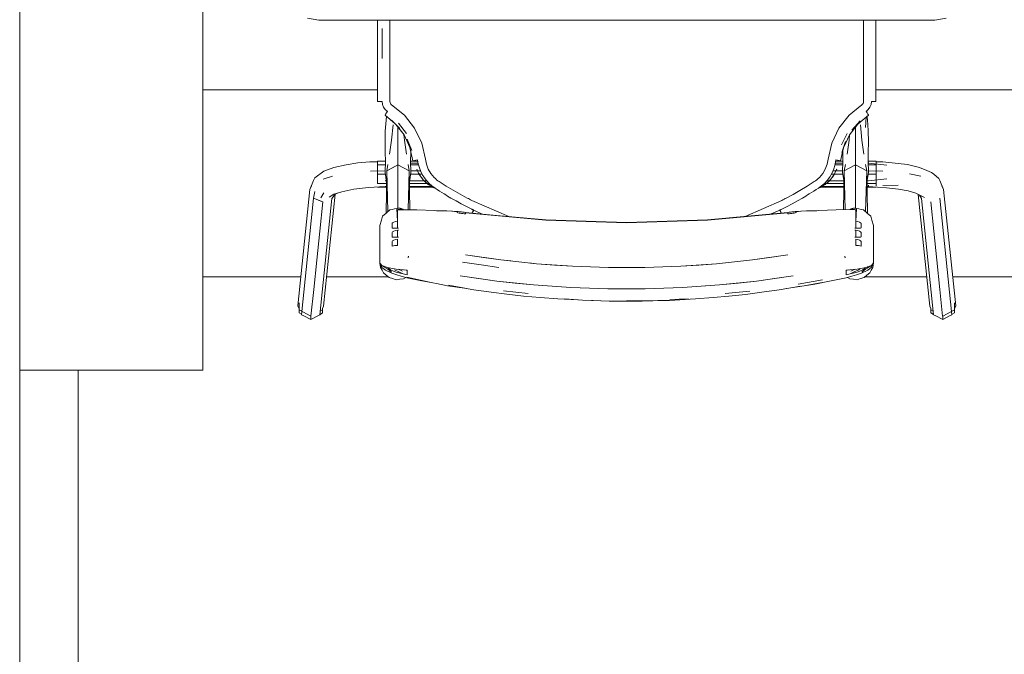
# Model space of a CAD drawing. Header units: millimetres. Extents: x -261 to 187, y -214 to 106.
# Tile 75 of 256: x -221.849 to -221.059, y -153.742 to -153.233. Entities that reach past the tile are written whole.
import ezdxf

# ---------------------------------------------------------------- set-up
doc = ezdxf.new("R2010")
doc.units = ezdxf.units.MM
doc.header["$LTSCALE"] = 0.005
doc.header["$MEASUREMENT"] = 0
for name, color, linetype, lineweight in [('IFC-Elemento de mobília-Contorno', 9, 'Continuous', 5), ('IFC-Parede-Contorno', 9, 'Continuous', 5), ('IFC-Pilar-Contorno', 9, 'Continuous', 5), ('IFC-Viga-Contorno', 9, 'Continuous', 5)]:
    doc.layers.add(name, color=color, linetype=linetype, lineweight=lineweight)

msp = doc.modelspace()

# ---------------------------------------------------------------- linework, layer by layer
at = {"layer": 'IFC-Elemento de mobília-Contorno', "lineweight": 5}
for p, q in [((-221.61831, -153.23215), (-221.60914, -153.23378)), ((-221.11518, -153.23378), (-221.106, -153.23215)), ((-221.60914, -153.23378), (-221.11518, -153.23378)), ((-221.56196, -153.24132), (-221.56196, -153.23378)), ((-221.56196, -153.24415), (-221.56196, -153.23378)), ((-221.55833, -153.25242), (-221.55828, -153.24047)), ((-221.55833, -153.2544), (-221.55828, -153.24047)), ((-221.55214, -153.24494), (-221.55214, -153.23378)), ((-221.17217, -153.23957), (-221.17217, -153.23378)), ((-221.17217, -153.25305), (-221.17217, -153.23957)), ((-221.16235, -153.24415), (-221.16235, -153.23378)), ((-221.56196, -153.25413), (-221.56196, -153.24415)), ((-221.55214, -153.25163), (-221.55214, -153.24494)), ((-221.16235, -153.25413), (-221.16235, -153.24415)), ((-221.56196, -153.25413), (-221.56196, -153.2641)), ((-221.55837, -153.26437), (-221.55833, -153.25242)), ((-221.55837, -153.26437), (-221.55833, -153.2544)), ((-221.55214, -153.25505), (-221.55214, -153.25163)), ((-221.55214, -153.25678), (-221.55214, -153.25505)), ((-221.55214, -153.25931), (-221.55214, -153.25678)), ((-221.17217, -153.26654), (-221.17217, -153.25305)), ((-221.16236, -153.2641), (-221.16235, -153.25413)), ((-221.56196, -153.27282), (-221.56196, -153.2641)), ((-221.55214, -153.26436), (-221.55214, -153.25931)), ((-221.55214, -153.27348), (-221.55214, -153.26436)), ((-221.16236, -153.27282), (-221.16236, -153.2641)), ((-221.17217, -153.28127), (-221.17217, -153.26654)), ((-221.56196, -153.28155), (-221.56196, -153.27282)), ((-221.55214, -153.28199), (-221.55214, -153.27348)), ((-221.16236, -153.28155), (-221.16236, -153.27282)), ((-221.56196, -153.29028), (-221.56196, -153.28155)), ((-221.55214, -153.29052), (-221.55214, -153.28199)), ((-221.17217, -153.29905), (-221.17217, -153.28127)), ((-221.16236, -153.28155), (-221.16235, -153.28954)), ((-221.56196, -153.29901), (-221.56196, -153.29028)), ((-221.55214, -153.29905), (-221.55214, -153.29052)), ((-221.16235, -153.29028), (-221.16235, -153.28954)), ((-221.16235, -153.29901), (-221.16235, -153.29028)), ((-221.56196, -153.29901), (-221.56174, -153.29903)), ((-221.56174, -153.29903), (-221.56098, -153.29904)), ((-221.56098, -153.29904), (-221.5598, -153.29906)), ((-221.5598, -153.29906), (-221.55837, -153.29906)), ((-221.55837, -153.29906), (-221.55808, -153.30134)), ((-221.55808, -153.30134), (-221.55725, -153.30349)), ((-221.55725, -153.30349), (-221.5559, -153.30537)), ((-221.55214, -153.29905), (-221.55205, -153.2998)), ((-221.55205, -153.2998), (-221.55178, -153.30049)), ((-221.55178, -153.30049), (-221.55134, -153.30109)), ((-221.55134, -153.30109), (-221.55077, -153.30158)), ((-221.55077, -153.30158), (-221.5405, -153.30995)), ((-221.18379, -153.30993), (-221.17354, -153.30158)), ((-221.17354, -153.30158), (-221.17297, -153.30109)), ((-221.17297, -153.30109), (-221.17254, -153.30049)), ((-221.17254, -153.30049), (-221.17226, -153.2998)), ((-221.17226, -153.2998), (-221.17217, -153.29905)), ((-221.16841, -153.30537), (-221.16707, -153.30349)), ((-221.16707, -153.30349), (-221.16623, -153.30134)), ((-221.16623, -153.30134), (-221.16595, -153.29906)), ((-221.16595, -153.29906), (-221.16452, -153.29906)), ((-221.16452, -153.29906), (-221.16333, -153.29904)), ((-221.16333, -153.29904), (-221.16257, -153.29903)), ((-221.16257, -153.29903), (-221.16235, -153.29901)), ((-221.55606, -153.31), (-221.55595, -153.30976)), ((-221.55606, -153.31), (-221.54782, -153.31682)), ((-221.55595, -153.30976), (-221.55554, -153.30908)), ((-221.5559, -153.30537), (-221.55413, -153.30686)), ((-221.55587, -153.32276), (-221.55492, -153.31094)), ((-221.55554, -153.30908), (-221.5549, -153.30806)), ((-221.5549, -153.30806), (-221.55413, -153.30686)), ((-221.55466, -153.30768), (-221.55461, -153.30702)), ((-221.55461, -153.3076), (-221.55461, -153.30646)), ((-221.5405, -153.30995), (-221.53232, -153.32037)), ((-221.19197, -153.32033), (-221.18379, -153.30993)), ((-221.17677, -153.31704), (-221.16826, -153.31)), ((-221.17078, -153.31986), (-221.17004, -153.31147)), ((-221.17019, -153.30686), (-221.16841, -153.30537)), ((-221.17019, -153.30686), (-221.16941, -153.30806)), ((-221.16971, -153.30702), (-221.16971, -153.30646)), ((-221.16971, -153.30759), (-221.16971, -153.30646)), ((-221.16971, -153.30702), (-221.16966, -153.30768)), ((-221.16971, -153.30738), (-221.16969, -153.30763)), ((-221.16971, -153.30738), (-221.16969, -153.30763)), ((-221.16941, -153.30806), (-221.16878, -153.30908)), ((-221.16937, -153.31092), (-221.16875, -153.31736)), ((-221.16878, -153.30908), (-221.16837, -153.30976)), ((-221.16837, -153.30976), (-221.16826, -153.31)), ((-221.55083, -153.32987), (-221.54961, -153.31773)), ((-221.55072, -153.31387), (-221.54415, -153.32054)), ((-221.54731, -153.31733), (-221.54074, -153.32583)), ((-221.54564, -153.32213), (-221.54564, -153.31949)), ((-221.54514, -153.31638), (-221.53892, -153.3245)), ((-221.18353, -153.32577), (-221.17677, -153.31704)), ((-221.18171, -153.3219), (-221.17501, -153.31446)), ((-221.17867, -153.32213), (-221.17867, -153.31949)), ((-221.17471, -153.31773), (-221.17348, -153.32987)), ((-221.16875, -153.31736), (-221.16844, -153.32276)), ((-221.55594, -153.33152), (-221.55587, -153.32276)), ((-221.54564, -153.33473), (-221.54564, -153.32213)), ((-221.54088, -153.32565), (-221.54045, -153.32987)), ((-221.54074, -153.32583), (-221.53604, -153.33584)), ((-221.53232, -153.32037), (-221.52663, -153.3323)), ((-221.19767, -153.33227), (-221.19197, -153.32033)), ((-221.1899, -153.33368), (-221.18539, -153.3245)), ((-221.18816, -153.33559), (-221.18353, -153.32577)), ((-221.18386, -153.32987), (-221.18343, -153.32564)), ((-221.17867, -153.33473), (-221.17867, -153.32213)), ((-221.16844, -153.32276), (-221.16832, -153.33097)), ((-221.55594, -153.33152), (-221.55582, -153.34024)), ((-221.55234, -153.34125), (-221.55083, -153.32987)), ((-221.54564, -153.34431), (-221.54564, -153.33473)), ((-221.54045, -153.32987), (-221.53895, -153.34125)), ((-221.53819, -153.32907), (-221.53456, -153.33836)), ((-221.52663, -153.3323), (-221.52371, -153.34516)), ((-221.20061, -153.34516), (-221.19767, -153.33227)), ((-221.18965, -153.34), (-221.18664, -153.33106)), ((-221.18537, -153.34125), (-221.18386, -153.32987)), ((-221.17867, -153.34431), (-221.17867, -153.33473)), ((-221.17348, -153.32987), (-221.17198, -153.34125)), ((-221.1685, -153.34024), (-221.16832, -153.33097)), ((-221.55582, -153.34024), (-221.55577, -153.34646)), ((-221.53604, -153.33584), (-221.53361, -153.34661)), ((-221.53551, -153.34646), (-221.53547, -153.34024)), ((-221.53547, -153.34024), (-221.53543, -153.33852)), ((-221.19071, -153.34661), (-221.18831, -153.33603)), ((-221.18887, -153.3385), (-221.18885, -153.34024)), ((-221.18885, -153.34024), (-221.1888, -153.34646)), ((-221.16854, -153.34646), (-221.1685, -153.34024)), ((-221.59697, -153.35193), (-221.58727, -153.34969)), ((-221.58727, -153.34969), (-221.57786, -153.34811)), ((-221.57786, -153.34811), (-221.56821, -153.34739)), ((-221.56821, -153.34739), (-221.56214, -153.34731)), ((-221.56214, -153.34976), (-221.56214, -153.34674)), ((-221.56214, -153.34674), (-221.55578, -153.34674)), ((-221.56214, -153.34976), (-221.55585, -153.34976)), ((-221.56214, -153.35716), (-221.56214, -153.34976)), ((-221.55599, -153.35589), (-221.55577, -153.34646)), ((-221.55599, -153.34831), (-221.55581, -153.34831)), ((-221.55461, -153.35471), (-221.55375, -153.3494)), ((-221.55461, -153.35471), (-221.54564, -153.34965)), ((-221.55012, -153.35218), (-221.54564, -153.34965)), ((-221.54564, -153.34965), (-221.54564, -153.34431)), ((-221.54564, -153.36644), (-221.54564, -153.34965)), ((-221.54564, -153.34965), (-221.53668, -153.35471)), ((-221.54564, -153.34965), (-221.54116, -153.35218)), ((-221.53753, -153.3494), (-221.53668, -153.35471)), ((-221.53551, -153.34646), (-221.5353, -153.35589)), ((-221.53551, -153.34674), (-221.52974, -153.34674)), ((-221.53547, -153.34831), (-221.52948, -153.34831)), ((-221.53544, -153.34976), (-221.52916, -153.34976)), ((-221.53361, -153.34661), (-221.53334, -153.34646)), ((-221.53334, -153.34646), (-221.53253, -153.34626)), ((-221.53253, -153.34626), (-221.53132, -153.34606)), ((-221.53132, -153.34606), (-221.52989, -153.34587)), ((-221.52989, -153.34587), (-221.52935, -153.34904)), ((-221.52935, -153.34904), (-221.52849, -153.35216)), ((-221.52371, -153.34516), (-221.52289, -153.34925)), ((-221.52289, -153.34925), (-221.52141, -153.35314)), ((-221.2029, -153.35313), (-221.20142, -153.34925)), ((-221.20142, -153.34925), (-221.20061, -153.34516)), ((-221.19582, -153.35216), (-221.19496, -153.34904)), ((-221.19516, -153.34976), (-221.18888, -153.34976)), ((-221.19496, -153.34904), (-221.19443, -153.34587)), ((-221.19484, -153.34831), (-221.18884, -153.34831)), ((-221.19457, -153.34674), (-221.18881, -153.34674)), ((-221.19443, -153.34587), (-221.193, -153.34606)), ((-221.193, -153.34606), (-221.19178, -153.34626)), ((-221.19178, -153.34626), (-221.19098, -153.34646)), ((-221.19098, -153.34646), (-221.19071, -153.34661)), ((-221.18902, -153.35589), (-221.1888, -153.34646)), ((-221.18764, -153.35471), (-221.18678, -153.3494)), ((-221.18764, -153.35471), (-221.17867, -153.34965)), ((-221.18315, -153.35218), (-221.17867, -153.34965)), ((-221.17867, -153.34965), (-221.17867, -153.34431)), ((-221.17867, -153.36644), (-221.17867, -153.34965)), ((-221.17867, -153.34965), (-221.16971, -153.35471)), ((-221.17867, -153.34965), (-221.17419, -153.35218)), ((-221.17056, -153.3494), (-221.16971, -153.35471)), ((-221.16854, -153.34646), (-221.16833, -153.35589)), ((-221.16854, -153.34674), (-221.16217, -153.34674)), ((-221.1685, -153.34831), (-221.16832, -153.34831)), ((-221.16847, -153.34976), (-221.16217, -153.34976)), ((-221.16832, -153.34831), (-221.16832, -153.34777)), ((-221.16832, -153.34831), (-221.16832, -153.34777)), ((-221.16832, -153.34831), (-221.15343, -153.35003)), ((-221.16217, -153.34976), (-221.16217, -153.34674)), ((-221.16217, -153.34723), (-221.16217, -153.34674)), ((-221.16217, -153.34723), (-221.15664, -153.34723)), ((-221.16217, -153.35716), (-221.16217, -153.34976)), ((-221.15664, -153.34723), (-221.14459, -153.34861)), ((-221.14459, -153.34861), (-221.13709, -153.34952)), ((-221.13709, -153.34952), (-221.12746, -153.352)), ((-221.61229, -153.36023), (-221.60511, -153.35486)), ((-221.60561, -153.3612), (-221.5981, -153.35895)), ((-221.60511, -153.35486), (-221.59697, -153.35193)), ((-221.56757, -153.35491), (-221.55599, -153.35463)), ((-221.56214, -153.35716), (-221.55579, -153.35716)), ((-221.56214, -153.36461), (-221.56214, -153.35716)), ((-221.55599, -153.35463), (-221.55596, -153.35463)), ((-221.55599, -153.35589), (-221.55478, -153.36372)), ((-221.55525, -153.3885), (-221.55461, -153.35471)), ((-221.55461, -153.35471), (-221.55012, -153.35218)), ((-221.55461, -153.35471), (-221.55378, -153.38718)), ((-221.54116, -153.35218), (-221.53668, -153.35471)), ((-221.53747, -153.38579), (-221.53668, -153.35471)), ((-221.53668, -153.35471), (-221.53608, -153.38582)), ((-221.53651, -153.36372), (-221.5353, -153.35589)), ((-221.53549, -153.35716), (-221.52871, -153.35716)), ((-221.53533, -153.35463), (-221.52995, -153.35463)), ((-221.53055, -153.35313), (-221.52987, -153.35482)), ((-221.53055, -153.35318), (-221.53055, -153.35316)), ((-221.53055, -153.35316), (-221.52906, -153.35648)), ((-221.53055, -153.35316), (-221.52987, -153.35482)), ((-221.53055, -153.35319), (-221.53042, -153.35348)), ((-221.5299, -153.35463), (-221.52754, -153.35463)), ((-221.52987, -153.35482), (-221.5289, -153.35685)), ((-221.52987, -153.35482), (-221.52906, -153.3565)), ((-221.52908, -153.35646), (-221.52817, -153.35804)), ((-221.5289, -153.35685), (-221.52817, -153.35804)), ((-221.52868, -153.35716), (-221.52631, -153.35716)), ((-221.52853, -153.35741), (-221.52701, -153.35974)), ((-221.52849, -153.35216), (-221.52733, -153.35518)), ((-221.52817, -153.35804), (-221.52715, -153.35956)), ((-221.52733, -153.35518), (-221.52586, -153.35804)), ((-221.52586, -153.35804), (-221.52557, -153.35851)), ((-221.52557, -153.35851), (-221.52527, -153.35899)), ((-221.52527, -153.35899), (-221.52496, -153.35945)), ((-221.52496, -153.35945), (-221.52464, -153.35991)), ((-221.52141, -153.35314), (-221.5193, -153.35673)), ((-221.5193, -153.35673), (-221.51662, -153.35992)), ((-221.20769, -153.35992), (-221.20501, -153.35672)), ((-221.20501, -153.35672), (-221.2029, -153.35313)), ((-221.19967, -153.35991), (-221.19935, -153.35945)), ((-221.19935, -153.35945), (-221.19905, -153.35899)), ((-221.19905, -153.35899), (-221.19875, -153.35851)), ((-221.19875, -153.35851), (-221.19846, -153.35804)), ((-221.19846, -153.35804), (-221.19699, -153.35518)), ((-221.19801, -153.35716), (-221.19564, -153.35716)), ((-221.19732, -153.35976), (-221.19577, -153.35739)), ((-221.19716, -153.35956), (-221.19615, -153.35804)), ((-221.19699, -153.35518), (-221.19582, -153.35216)), ((-221.19678, -153.35463), (-221.19442, -153.35463)), ((-221.19615, -153.35804), (-221.19524, -153.35646)), ((-221.19615, -153.35804), (-221.19542, -153.35685)), ((-221.19561, -153.35716), (-221.18882, -153.35716)), ((-221.19542, -153.35685), (-221.19444, -153.35482)), ((-221.19526, -153.3565), (-221.19388, -153.35342)), ((-221.19524, -153.35646), (-221.19444, -153.35482)), ((-221.19444, -153.35482), (-221.19376, -153.35313)), ((-221.19444, -153.35482), (-221.19376, -153.35316)), ((-221.19436, -153.35463), (-221.18899, -153.35463)), ((-221.19389, -153.35347), (-221.19376, -153.35319)), ((-221.19376, -153.35318), (-221.19376, -153.35316)), ((-221.18902, -153.35589), (-221.18781, -153.36372)), ((-221.18823, -153.38579), (-221.18764, -153.35471)), ((-221.18764, -153.35471), (-221.18315, -153.35218)), ((-221.18764, -153.35471), (-221.18685, -153.38575)), ((-221.17419, -153.35218), (-221.16971, -153.35471)), ((-221.17054, -153.38736), (-221.16971, -153.35471)), ((-221.16971, -153.35471), (-221.16906, -153.38868)), ((-221.16954, -153.36372), (-221.16833, -153.35589)), ((-221.16852, -153.35716), (-221.16217, -153.35716)), ((-221.16836, -153.35463), (-221.15675, -153.35491)), ((-221.16835, -153.35463), (-221.16832, -153.35463)), ((-221.16217, -153.36461), (-221.16217, -153.35716)), ((-221.13529, -153.35711), (-221.12622, -153.35895)), ((-221.12746, -153.352), (-221.12134, -153.35429)), ((-221.12134, -153.35429), (-221.11761, -153.35601)), ((-221.11761, -153.35601), (-221.11577, -153.35734)), ((-221.11577, -153.35734), (-221.11179, -153.36063)), ((-221.61632, -153.36949), (-221.61329, -153.36243)), ((-221.61632, -153.36949), (-221.61489, -153.36657)), ((-221.61329, -153.36243), (-221.61229, -153.36023)), ((-221.56929, -153.36807), (-221.55599, -153.36725)), ((-221.56214, -153.36461), (-221.5548, -153.36461)), ((-221.56214, -153.36472), (-221.56214, -153.36461)), ((-221.55599, -153.36247), (-221.55497, -153.36247)), ((-221.55599, -153.36725), (-221.55485, -153.36725)), ((-221.54564, -153.38323), (-221.54564, -153.36644)), ((-221.53649, -153.36461), (-221.52236, -153.36461)), ((-221.53644, -153.36725), (-221.51852, -153.36725)), ((-221.53632, -153.36247), (-221.52472, -153.36247)), ((-221.52715, -153.35956), (-221.52665, -153.36029)), ((-221.52715, -153.35956), (-221.52542, -153.36172)), ((-221.52665, -153.36029), (-221.52542, -153.36172)), ((-221.52589, -153.36114), (-221.5248, -153.36235)), ((-221.52542, -153.36172), (-221.5239, -153.36336)), ((-221.52542, -153.36172), (-221.52342, -153.36374)), ((-221.52468, -153.35986), (-221.52278, -153.36235)), ((-221.52468, -153.36247), (-221.52268, -153.36247)), ((-221.5239, -153.36336), (-221.52078, -153.3659)), ((-221.52346, -153.3637), (-221.52131, -153.36546)), ((-221.52278, -153.36235), (-221.5207, -153.36461)), ((-221.52235, -153.36461), (-221.5207, -153.36461)), ((-221.52131, -153.36546), (-221.51898, -153.36698)), ((-221.52078, -153.3659), (-221.51898, -153.36698)), ((-221.5207, -153.36461), (-221.51841, -153.36664)), ((-221.51929, -153.36678), (-221.51881, -153.36706)), ((-221.51898, -153.36698), (-221.51731, -153.36795)), ((-221.51898, -153.36698), (-221.51593, -153.36843)), ((-221.51841, -153.36664), (-221.51592, -153.36843)), ((-221.51841, -153.36725), (-221.51756, -153.36725)), ((-221.51662, -153.35992), (-221.51567, -153.36083)), ((-221.51567, -153.36083), (-221.51467, -153.36169)), ((-221.51467, -153.36169), (-221.51363, -153.3625)), ((-221.51366, -153.36247), (-221.51254, -153.36325)), ((-221.51254, -153.36325), (-221.50702, -153.36676)), ((-221.50702, -153.36676), (-221.50145, -153.37013)), ((-221.2232, -153.37033), (-221.21754, -153.36692)), ((-221.21754, -153.36692), (-221.21177, -153.36325)), ((-221.21177, -153.36325), (-221.21065, -153.36247)), ((-221.21069, -153.3625), (-221.20964, -153.3617)), ((-221.20964, -153.3617), (-221.20865, -153.36084)), ((-221.20865, -153.36084), (-221.20769, -153.35992)), ((-221.20849, -153.3685), (-221.20537, -153.367)), ((-221.20839, -153.36843), (-221.20591, -153.36664)), ((-221.207, -153.36795), (-221.20537, -153.367)), ((-221.20676, -153.36725), (-221.20589, -153.36725)), ((-221.20591, -153.36664), (-221.20361, -153.36461)), ((-221.2058, -153.36725), (-221.18788, -153.36725)), ((-221.20555, -153.36709), (-221.20504, -153.36679)), ((-221.20537, -153.367), (-221.20296, -153.36543)), ((-221.20537, -153.367), (-221.20354, -153.3659)), ((-221.20361, -153.36461), (-221.20153, -153.36235)), ((-221.20361, -153.36461), (-221.20196, -153.36461)), ((-221.20354, -153.3659), (-221.20042, -153.36336)), ((-221.20301, -153.36546), (-221.20086, -153.3637)), ((-221.20195, -153.36461), (-221.18783, -153.36461)), ((-221.20164, -153.36247), (-221.19964, -153.36247)), ((-221.20153, -153.36235), (-221.19963, -153.35986)), ((-221.2009, -153.36374), (-221.1989, -153.36172)), ((-221.20042, -153.36336), (-221.1989, -153.36172)), ((-221.19959, -153.36247), (-221.188, -153.36247)), ((-221.19951, -153.36235), (-221.19842, -153.36113)), ((-221.1989, -153.36172), (-221.19716, -153.35956)), ((-221.1989, -153.36172), (-221.19767, -153.36029)), ((-221.19767, -153.36029), (-221.19716, -153.35956)), ((-221.17867, -153.38323), (-221.17867, -153.36644)), ((-221.16952, -153.36461), (-221.16217, -153.36461)), ((-221.16947, -153.36725), (-221.16832, -153.36725)), ((-221.16934, -153.36247), (-221.16832, -153.36247)), ((-221.16832, -153.36247), (-221.15343, -153.36106)), ((-221.16832, -153.36725), (-221.16832, -153.36617)), ((-221.16832, -153.36725), (-221.15375, -153.36817)), ((-221.16217, -153.36668), (-221.16217, -153.36461)), ((-221.15664, -153.36631), (-221.14459, -153.36599)), ((-221.11179, -153.36063), (-221.11103, -153.36243)), ((-221.11103, -153.36243), (-221.108, -153.36949)), ((-221.10942, -153.36657), (-221.108, -153.36949)), ((-221.62599, -153.46292), (-221.61632, -153.36949)), ((-221.61329, -153.37659), (-221.61229, -153.37126)), ((-221.60751, -153.37612), (-221.60511, -153.37225)), ((-221.6053, -153.46305), (-221.59601, -153.37339)), ((-221.60079, -153.37561), (-221.59706, -153.37337)), ((-221.59865, -153.37668), (-221.59606, -153.37341)), ((-221.59706, -153.37337), (-221.59058, -153.37135)), ((-221.59606, -153.37341), (-221.59334, -153.37221)), ((-221.59058, -153.37135), (-221.58111, -153.36938)), ((-221.58111, -153.36938), (-221.56929, -153.36807)), ((-221.56214, -153.36774), (-221.56214, -153.36763)), ((-221.56214, -153.36774), (-221.55486, -153.36774)), ((-221.53643, -153.36774), (-221.51767, -153.36774)), ((-221.51738, -153.36774), (-221.51688, -153.36774)), ((-221.51731, -153.36795), (-221.51562, -153.36863)), ((-221.51593, -153.36843), (-221.51409, -153.36962)), ((-221.51409, -153.36962), (-221.51224, -153.3708)), ((-221.51224, -153.3708), (-221.51039, -153.37196)), ((-221.51039, -153.37196), (-221.5085, -153.37312)), ((-221.5085, -153.37312), (-221.50716, -153.37395)), ((-221.50716, -153.37395), (-221.50582, -153.37477)), ((-221.50582, -153.37477), (-221.50448, -153.37558)), ((-221.50145, -153.37013), (-221.49583, -153.37334)), ((-221.49583, -153.37334), (-221.49013, -153.37643)), ((-221.23419, -153.37643), (-221.22875, -153.37349)), ((-221.22875, -153.37349), (-221.2232, -153.37033)), ((-221.21984, -153.37558), (-221.21849, -153.37477)), ((-221.21849, -153.37477), (-221.21716, -153.37395)), ((-221.21716, -153.37395), (-221.21579, -153.37311)), ((-221.21579, -153.37311), (-221.21393, -153.37196)), ((-221.21393, -153.37196), (-221.21208, -153.3708)), ((-221.21208, -153.3708), (-221.21023, -153.36962)), ((-221.21023, -153.36962), (-221.20839, -153.36843)), ((-221.2087, -153.36863), (-221.207, -153.36795)), ((-221.20743, -153.36774), (-221.20691, -153.36774)), ((-221.20664, -153.36774), (-221.18789, -153.36774)), ((-221.16946, -153.36774), (-221.16217, -153.36774)), ((-221.16217, -153.36774), (-221.16217, -153.36764)), ((-221.15375, -153.36817), (-221.14424, -153.36919)), ((-221.14424, -153.36919), (-221.13652, -153.37067)), ((-221.13652, -153.37067), (-221.13042, -153.37253)), ((-221.13042, -153.37253), (-221.12324, -153.3759)), ((-221.12829, -153.37354), (-221.11902, -153.46305)), ((-221.12786, -153.37374), (-221.12599, -153.37513)), ((-221.12743, -153.37406), (-221.12566, -153.37668)), ((-221.108, -153.36949), (-221.09832, -153.46292)), ((-221.62296, -153.47002), (-221.61329, -153.37659)), ((-221.61329, -153.37659), (-221.60597, -153.37956)), ((-221.60963, -153.37808), (-221.60597, -153.37956)), ((-221.60839, -153.40292), (-221.60597, -153.37956)), ((-221.60833, -153.47011), (-221.59865, -153.37668)), ((-221.50448, -153.37558), (-221.50313, -153.37638)), ((-221.50313, -153.37638), (-221.49902, -153.37872)), ((-221.49902, -153.37872), (-221.49488, -153.38099)), ((-221.49488, -153.38099), (-221.49071, -153.38319)), ((-221.49013, -153.37643), (-221.48922, -153.3769)), ((-221.48922, -153.3769), (-221.48831, -153.37737)), ((-221.48831, -153.37737), (-221.4874, -153.37784)), ((-221.4874, -153.37784), (-221.48649, -153.37831)), ((-221.48649, -153.37831), (-221.45684, -153.3912)), ((-221.25254, -153.38472), (-221.23782, -153.37831)), ((-221.23782, -153.37831), (-221.23692, -153.37785)), ((-221.23692, -153.37785), (-221.23601, -153.37738)), ((-221.23601, -153.37738), (-221.2351, -153.3769)), ((-221.2351, -153.3769), (-221.23419, -153.37643)), ((-221.23361, -153.38319), (-221.22943, -153.38099)), ((-221.22943, -153.38099), (-221.22529, -153.37872)), ((-221.22529, -153.37872), (-221.22119, -153.37638)), ((-221.22119, -153.37638), (-221.21984, -153.37558)), ((-221.12566, -153.37668), (-221.11599, -153.47011)), ((-221.11834, -153.37956), (-221.11593, -153.40292)), ((-221.11103, -153.37659), (-221.10136, -153.47002)), ((-221.559, -153.39416), (-221.5581, -153.39104)), ((-221.5581, -153.39104), (-221.5552, -153.38845)), ((-221.5552, -153.38845), (-221.5523, -153.38585)), ((-221.5523, -153.38585), (-221.55037, -153.38549)), ((-221.55037, -153.38549), (-221.54844, -153.38513)), ((-221.54844, -153.38513), (-221.54651, -153.38477)), ((-221.54651, -153.38477), (-221.54602, -153.38468)), ((-221.54651, -153.38477), (-221.546, -153.39497)), ((-221.54602, -153.38468), (-221.54554, -153.38459)), ((-221.546, -153.38581), (-221.54494, -153.38566)), ((-221.546, -153.38581), (-221.54547, -153.38574)), ((-221.546, -153.39497), (-221.546, -153.38581)), ((-221.546, -153.38581), (-221.5304, -153.38595)), ((-221.546, -153.38581), (-221.536, -153.3859)), ((-221.54564, -153.38461), (-221.54564, -153.38323)), ((-221.54554, -153.38459), (-221.54506, -153.3845)), ((-221.54547, -153.38574), (-221.5452, -153.3857)), ((-221.5452, -153.3857), (-221.54494, -153.38566)), ((-221.54506, -153.3845), (-221.54482, -153.38446)), ((-221.54494, -153.38566), (-221.54387, -153.38558)), ((-221.54494, -153.38566), (-221.54467, -153.38564)), ((-221.54482, -153.38446), (-221.54457, -153.38441)), ((-221.54467, -153.38564), (-221.5444, -153.38562)), ((-221.54457, -153.38441), (-221.54438, -153.38448)), ((-221.5444, -153.38562), (-221.54414, -153.3856)), ((-221.54438, -153.38448), (-221.54419, -153.38455)), ((-221.54419, -153.38455), (-221.54399, -153.38463)), ((-221.54414, -153.3856), (-221.54387, -153.38558)), ((-221.54399, -153.38463), (-221.5438, -153.3847)), ((-221.54387, -153.38558), (-221.536, -153.3859)), ((-221.54387, -153.38558), (-221.54358, -153.38559)), ((-221.5438, -153.3847), (-221.54361, -153.38477)), ((-221.54361, -153.38477), (-221.54342, -153.38484)), ((-221.54358, -153.38559), (-221.54345, -153.3856)), ((-221.54342, -153.38484), (-221.54322, -153.38492)), ((-221.54322, -153.38492), (-221.54303, -153.38499)), ((-221.54303, -153.38499), (-221.54283, -153.38506)), ((-221.54283, -153.38506), (-221.54264, -153.38514)), ((-221.54264, -153.38514), (-221.54245, -153.3852)), ((-221.54245, -153.3852), (-221.54217, -153.38565)), ((-221.54245, -153.3852), (-221.54225, -153.38528)), ((-221.54245, -153.3852), (-221.54244, -153.38564)), ((-221.54225, -153.38528), (-221.54206, -153.38535)), ((-221.54206, -153.38535), (-221.54187, -153.38542)), ((-221.54187, -153.38542), (-221.54161, -153.38567)), ((-221.54187, -153.38566), (-221.54187, -153.38542)), ((-221.54187, -153.38542), (-221.54167, -153.3855)), ((-221.54167, -153.3855), (-221.54159, -153.38568)), ((-221.54167, -153.3855), (-221.54148, -153.38557)), ((-221.54167, -153.3855), (-221.54149, -153.38568)), ((-221.54148, -153.38557), (-221.54137, -153.38568)), ((-221.54148, -153.38557), (-221.54122, -153.38567)), ((-221.54148, -153.38557), (-221.54145, -153.38568)), ((-221.54122, -153.38567), (-221.54115, -153.38569)), ((-221.54035, -153.38573), (-221.5304, -153.38595)), ((-221.53608, -153.38589), (-221.53595, -153.3859)), ((-221.536, -153.3859), (-221.5304, -153.38595)), ((-221.5304, -153.38595), (-221.51632, -153.38652)), ((-221.51632, -153.38652), (-221.51482, -153.38668)), ((-221.51482, -153.38668), (-221.51279, -153.38661)), ((-221.51279, -153.38661), (-221.51072, -153.38657)), ((-221.51072, -153.38657), (-221.50861, -153.38657)), ((-221.50861, -153.38657), (-221.50647, -153.3866)), ((-221.50654, -153.3866), (-221.50654, -153.38654)), ((-221.50654, -153.38654), (-221.49733, -153.3873)), ((-221.50654, -153.38654), (-221.50647, -153.3866)), ((-221.50233, -153.38698), (-221.4982, -153.3874)), ((-221.50233, -153.38698), (-221.49825, -153.3875)), ((-221.49825, -153.38758), (-221.49825, -153.3875)), ((-221.49825, -153.38766), (-221.49825, -153.38758)), ((-221.49825, -153.38773), (-221.49825, -153.38766)), ((-221.49825, -153.38781), (-221.49825, -153.38773)), ((-221.49825, -153.38781), (-221.49806, -153.38803)), ((-221.4982, -153.3874), (-221.49788, -153.3873)), ((-221.49806, -153.38803), (-221.49751, -153.38826)), ((-221.49788, -153.3873), (-221.49733, -153.3873)), ((-221.49751, -153.38826), (-221.4967, -153.38847)), ((-221.49733, -153.3873), (-221.49659, -153.38737)), ((-221.4967, -153.38847), (-221.49575, -153.38861)), ((-221.49659, -153.38737), (-221.49575, -153.38746)), ((-221.49575, -153.38746), (-221.49471, -153.38758)), ((-221.49575, -153.38861), (-221.4947, -153.38873)), ((-221.49471, -153.38758), (-221.49368, -153.3877)), ((-221.4947, -153.38873), (-221.49366, -153.38886)), ((-221.49368, -153.3877), (-221.49264, -153.38783)), ((-221.49366, -153.38886), (-221.49262, -153.38898)), ((-221.49264, -153.38783), (-221.4916, -153.38795)), ((-221.49262, -153.38898), (-221.49158, -153.38911)), ((-221.4916, -153.38795), (-221.46651, -153.3903)), ((-221.49158, -153.38817), (-221.42705, -153.39421)), ((-221.49158, -153.38841), (-221.49158, -153.38817)), ((-221.49158, -153.38864), (-221.49158, -153.38841)), ((-221.49158, -153.38888), (-221.49158, -153.38864)), ((-221.49158, -153.38911), (-221.49158, -153.38888)), ((-221.49071, -153.38319), (-221.4865, -153.38531)), ((-221.4865, -153.38531), (-221.48609, -153.38552)), ((-221.48623, -153.38846), (-221.48609, -153.38816)), ((-221.48609, -153.38552), (-221.48568, -153.38572)), ((-221.48609, -153.38816), (-221.48549, -153.38693)), ((-221.48603, -153.38848), (-221.4855, -153.38743)), ((-221.48568, -153.38572), (-221.48526, -153.38592)), ((-221.4855, -153.38743), (-221.48485, -153.38613)), ((-221.48549, -153.38693), (-221.48504, -153.38603)), ((-221.48549, -153.38693), (-221.48529, -153.38702)), ((-221.48549, -153.38693), (-221.48529, -153.38702)), ((-221.48526, -153.38592), (-221.48485, -153.38613)), ((-221.48485, -153.38613), (-221.47806, -153.38922)), ((-221.48485, -153.38613), (-221.47805, -153.38922)), ((-221.46651, -153.3903), (-221.42706, -153.39399)), ((-221.29747, -153.39421), (-221.23294, -153.38817)), ((-221.29745, -153.39399), (-221.26518, -153.39097)), ((-221.26726, -153.39113), (-221.25254, -153.38472)), ((-221.26518, -153.39097), (-221.23291, -153.38795)), ((-221.24622, -153.3892), (-221.23947, -153.38613)), ((-221.24621, -153.3892), (-221.23947, -153.38613)), ((-221.23947, -153.38613), (-221.23906, -153.38592)), ((-221.23947, -153.38613), (-221.23882, -153.38743)), ((-221.23928, -153.38603), (-221.23883, -153.38693)), ((-221.23906, -153.38592), (-221.23864, -153.38572)), ((-221.23902, -153.38703), (-221.23883, -153.38693)), ((-221.23902, -153.38703), (-221.23883, -153.38693)), ((-221.23883, -153.38693), (-221.23822, -153.38816)), ((-221.23882, -153.38743), (-221.23829, -153.38846)), ((-221.23864, -153.38572), (-221.23823, -153.38552)), ((-221.23823, -153.38552), (-221.23781, -153.38531)), ((-221.23822, -153.38816), (-221.23809, -153.38844)), ((-221.23781, -153.38531), (-221.23361, -153.38319)), ((-221.23294, -153.38841), (-221.23294, -153.38817)), ((-221.23294, -153.38864), (-221.23294, -153.38841)), ((-221.23294, -153.38888), (-221.23294, -153.38864)), ((-221.23294, -153.38911), (-221.23294, -153.38888)), ((-221.23294, -153.38911), (-221.2319, -153.38898)), ((-221.23291, -153.38795), (-221.23188, -153.38783)), ((-221.23291, -153.38795), (-221.23268, -153.38908)), ((-221.23291, -153.38795), (-221.23268, -153.38908)), ((-221.2319, -153.38898), (-221.23085, -153.38886)), ((-221.23188, -153.38783), (-221.23084, -153.3877)), ((-221.23085, -153.38886), (-221.22981, -153.38873)), ((-221.23084, -153.3877), (-221.22981, -153.38758)), ((-221.22981, -153.38758), (-221.22877, -153.38746)), ((-221.22981, -153.38873), (-221.22877, -153.38861)), ((-221.22877, -153.38746), (-221.22793, -153.38737)), ((-221.22877, -153.38861), (-221.22781, -153.38847)), ((-221.22793, -153.38737), (-221.22719, -153.3873)), ((-221.22781, -153.38847), (-221.227, -153.38826)), ((-221.22719, -153.3873), (-221.21798, -153.38654)), ((-221.22719, -153.3873), (-221.22663, -153.3873)), ((-221.227, -153.38826), (-221.22646, -153.38803)), ((-221.22663, -153.3873), (-221.22632, -153.3874)), ((-221.22646, -153.38803), (-221.22627, -153.38781)), ((-221.22632, -153.3874), (-221.22218, -153.38698)), ((-221.22627, -153.3875), (-221.22218, -153.38698)), ((-221.22627, -153.38758), (-221.22627, -153.3875)), ((-221.22627, -153.38766), (-221.22627, -153.38758)), ((-221.22627, -153.38773), (-221.22627, -153.38766)), ((-221.22627, -153.38781), (-221.22627, -153.38773)), ((-221.21805, -153.3866), (-221.21798, -153.38654)), ((-221.21805, -153.3866), (-221.2159, -153.38657)), ((-221.21798, -153.38654), (-221.21797, -153.3866)), ((-221.2159, -153.38657), (-221.2138, -153.38657)), ((-221.2138, -153.38657), (-221.21173, -153.38661)), ((-221.21173, -153.38661), (-221.2097, -153.38668)), ((-221.2097, -153.38668), (-221.2082, -153.38652)), ((-221.2082, -153.38652), (-221.19412, -153.38595)), ((-221.19412, -153.38595), (-221.18222, -153.38562)), ((-221.18313, -153.38564), (-221.18303, -153.38557)), ((-221.18303, -153.38557), (-221.18284, -153.3855)), ((-221.18284, -153.3855), (-221.18265, -153.38542)), ((-221.18265, -153.38542), (-221.18246, -153.38535)), ((-221.18246, -153.38535), (-221.18226, -153.38528)), ((-221.18226, -153.38528), (-221.18207, -153.3852)), ((-221.18222, -153.38562), (-221.18037, -153.38559)), ((-221.18222, -153.38562), (-221.18198, -153.38561)), ((-221.18207, -153.3852), (-221.18187, -153.38514)), ((-221.18198, -153.38561), (-221.18176, -153.38561)), ((-221.18187, -153.38514), (-221.18168, -153.38506)), ((-221.18176, -153.38561), (-221.18152, -153.38561)), ((-221.18168, -153.38506), (-221.18149, -153.38499)), ((-221.18152, -153.38561), (-221.18129, -153.3856)), ((-221.18149, -153.38499), (-221.18129, -153.38492)), ((-221.18129, -153.38492), (-221.1811, -153.38484)), ((-221.18129, -153.3856), (-221.18106, -153.3856)), ((-221.1811, -153.38484), (-221.18091, -153.38477)), ((-221.18106, -153.3856), (-221.18083, -153.3856)), ((-221.18091, -153.38477), (-221.18071, -153.3847)), ((-221.18083, -153.3856), (-221.18037, -153.38559)), ((-221.18071, -153.3847), (-221.18033, -153.38455)), ((-221.18037, -153.38559), (-221.17851, -153.38581)), ((-221.18037, -153.38559), (-221.1799, -153.38565)), ((-221.18033, -153.38455), (-221.17994, -153.38441)), ((-221.17994, -153.38441), (-221.17946, -153.3845)), ((-221.1799, -153.38565), (-221.17944, -153.3857)), ((-221.17946, -153.3845), (-221.17897, -153.38459)), ((-221.17944, -153.3857), (-221.17898, -153.38576)), ((-221.17898, -153.38576), (-221.17851, -153.38581)), ((-221.17897, -153.38459), (-221.17849, -153.38468)), ((-221.17867, -153.38465), (-221.17867, -153.38323)), ((-221.17851, -153.39497), (-221.17801, -153.38477)), ((-221.17851, -153.39497), (-221.17851, -153.38581)), ((-221.17849, -153.38468), (-221.17801, -153.38477)), ((-221.17801, -153.38477), (-221.17608, -153.38513)), ((-221.17608, -153.38513), (-221.17415, -153.38549)), ((-221.17415, -153.38549), (-221.17222, -153.38585)), ((-221.17222, -153.38585), (-221.16932, -153.38845)), ((-221.16932, -153.38845), (-221.16642, -153.39104)), ((-221.16642, -153.39104), (-221.16552, -153.39416)), ((-221.56024, -153.39845), (-221.559, -153.39416)), ((-221.56024, -153.40597), (-221.56024, -153.39845)), ((-221.55024, -153.39667), (-221.54993, -153.39622)), ((-221.55024, -153.39756), (-221.55024, -153.39667)), ((-221.55024, -153.39844), (-221.55024, -153.39756)), ((-221.55024, -153.39932), (-221.55024, -153.39844)), ((-221.54993, -153.39622), (-221.54903, -153.39567)), ((-221.54903, -153.39567), (-221.54769, -153.39521)), ((-221.54769, -153.39521), (-221.546, -153.39497)), ((-221.546, -153.39637), (-221.546, -153.39497)), ((-221.546, -153.39777), (-221.546, -153.39637)), ((-221.546, -153.39916), (-221.546, -153.39777)), ((-221.42706, -153.39399), (-221.39466, -153.39499)), ((-221.42705, -153.39421), (-221.36226, -153.39622)), ((-221.39466, -153.39499), (-221.36226, -153.396)), ((-221.36226, -153.39622), (-221.29747, -153.39421)), ((-221.36226, -153.396), (-221.32986, -153.39499)), ((-221.32986, -153.39499), (-221.29745, -153.39399)), ((-221.26741, -153.39118), (-221.26726, -153.39113)), ((-221.17851, -153.39637), (-221.17851, -153.39497)), ((-221.17851, -153.39497), (-221.17682, -153.39521)), ((-221.17851, -153.39777), (-221.17851, -153.39637)), ((-221.17851, -153.39916), (-221.17851, -153.39777)), ((-221.17682, -153.39521), (-221.17548, -153.39567)), ((-221.17548, -153.39567), (-221.17458, -153.39622)), ((-221.17458, -153.39622), (-221.17427, -153.39667)), ((-221.17427, -153.39756), (-221.17427, -153.39667)), ((-221.17427, -153.39844), (-221.17427, -153.39756)), ((-221.17427, -153.39932), (-221.17427, -153.39844)), ((-221.16552, -153.39416), (-221.16427, -153.39844)), ((-221.16427, -153.40595), (-221.16427, -153.39844)), ((-221.61081, -153.42628), (-221.60839, -153.40292)), ((-221.56024, -153.41348), (-221.56024, -153.40597)), ((-221.55024, -153.40021), (-221.55024, -153.39932)), ((-221.55024, -153.40021), (-221.54993, -153.40047)), ((-221.55024, -153.40395), (-221.54993, -153.40349)), ((-221.55024, -153.40483), (-221.55024, -153.40395)), ((-221.55024, -153.40572), (-221.55024, -153.40483)), ((-221.55024, -153.4066), (-221.55024, -153.40572)), ((-221.55024, -153.40748), (-221.55024, -153.4066)), ((-221.54993, -153.40047), (-221.54903, -153.40056)), ((-221.54993, -153.40349), (-221.54903, -153.40295)), ((-221.54903, -153.40056), (-221.54769, -153.40055)), ((-221.54903, -153.40295), (-221.54769, -153.40249)), ((-221.54769, -153.40055), (-221.546, -153.40056)), ((-221.54769, -153.40249), (-221.546, -153.40225)), ((-221.546, -153.40056), (-221.546, -153.39916)), ((-221.546, -153.40225), (-221.54524, -153.40223)), ((-221.546, -153.40225), (-221.54581, -153.40224)), ((-221.546, -153.40364), (-221.546, -153.40225)), ((-221.546, -153.40504), (-221.546, -153.40364)), ((-221.546, -153.40644), (-221.546, -153.40504)), ((-221.546, -153.40784), (-221.546, -153.40644)), ((-221.54581, -153.40056), (-221.54524, -153.40056)), ((-221.54581, -153.40224), (-221.54524, -153.40223)), ((-221.54564, -153.40056), (-221.54524, -153.40056)), ((-221.54564, -153.40223), (-221.54524, -153.40223)), ((-221.54564, -153.40223), (-221.54543, -153.40223)), ((-221.54543, -153.40057), (-221.54524, -153.40056)), ((-221.17927, -153.40056), (-221.17908, -153.40057)), ((-221.17927, -153.40056), (-221.1787, -153.40056)), ((-221.17927, -153.40056), (-221.17889, -153.40056)), ((-221.17927, -153.40223), (-221.17851, -153.40225)), ((-221.17927, -153.40223), (-221.17867, -153.40224)), ((-221.17927, -153.40223), (-221.17889, -153.40223)), ((-221.17908, -153.40223), (-221.17889, -153.40223)), ((-221.1787, -153.40224), (-221.17851, -153.40225)), ((-221.17851, -153.40056), (-221.17851, -153.39916)), ((-221.17851, -153.40056), (-221.17682, -153.40055)), ((-221.17851, -153.40364), (-221.17851, -153.40225)), ((-221.17851, -153.40225), (-221.17682, -153.40249)), ((-221.17851, -153.40504), (-221.17851, -153.40364)), ((-221.17851, -153.40644), (-221.17851, -153.40504)), ((-221.17851, -153.40784), (-221.17851, -153.40644)), ((-221.17682, -153.40055), (-221.17548, -153.40056)), ((-221.17682, -153.40249), (-221.17548, -153.40295)), ((-221.17548, -153.40056), (-221.17458, -153.40047)), ((-221.17548, -153.40295), (-221.17458, -153.40349)), ((-221.17458, -153.40047), (-221.17427, -153.40021)), ((-221.17458, -153.40349), (-221.17427, -153.40395)), ((-221.17427, -153.40021), (-221.17427, -153.39932)), ((-221.17427, -153.40483), (-221.17427, -153.40395)), ((-221.17427, -153.40572), (-221.17427, -153.40483)), ((-221.17427, -153.4066), (-221.17427, -153.40572)), ((-221.17427, -153.40748), (-221.17427, -153.4066)), ((-221.16427, -153.41347), (-221.16427, -153.40595)), ((-221.11593, -153.40292), (-221.11351, -153.42628)), ((-221.56024, -153.421), (-221.56024, -153.41348)), ((-221.55024, -153.40748), (-221.54993, -153.40775)), ((-221.55024, -153.41123), (-221.54993, -153.41077)), ((-221.55024, -153.41219), (-221.55024, -153.41123)), ((-221.55024, -153.41315), (-221.55024, -153.41219)), ((-221.55024, -153.41412), (-221.55024, -153.41315)), ((-221.55024, -153.41508), (-221.55024, -153.41412)), ((-221.54993, -153.40775), (-221.54903, -153.40784)), ((-221.54993, -153.41077), (-221.54903, -153.41023)), ((-221.54921, -153.4148), (-221.54815, -153.41459)), ((-221.54903, -153.40784), (-221.54769, -153.40783)), ((-221.54903, -153.41023), (-221.54769, -153.40976)), ((-221.54815, -153.41459), (-221.54708, -153.41446)), ((-221.54769, -153.40783), (-221.546, -153.40784)), ((-221.54769, -153.40976), (-221.546, -153.40952)), ((-221.54708, -153.41446), (-221.546, -153.41441)), ((-221.546, -153.41074), (-221.546, -153.40952)), ((-221.546, -153.41198), (-221.546, -153.41074)), ((-221.546, -153.41319), (-221.546, -153.41196)), ((-221.546, -153.41441), (-221.546, -153.41319)), ((-221.54581, -153.40784), (-221.54524, -153.40784)), ((-221.54564, -153.40784), (-221.54524, -153.40784)), ((-221.54564, -153.40784), (-221.54524, -153.40784)), ((-221.54543, -153.40784), (-221.54524, -153.40784)), ((-221.17927, -153.40784), (-221.17867, -153.40784)), ((-221.17927, -153.40784), (-221.17851, -153.40784)), ((-221.17927, -153.40784), (-221.17889, -153.40784)), ((-221.17927, -153.40784), (-221.17908, -153.40784)), ((-221.17851, -153.40784), (-221.17682, -153.40783)), ((-221.17851, -153.41074), (-221.17851, -153.40952)), ((-221.17851, -153.40952), (-221.17682, -153.40976)), ((-221.17851, -153.41198), (-221.17851, -153.41074)), ((-221.17851, -153.41319), (-221.17851, -153.41196)), ((-221.17851, -153.41441), (-221.17851, -153.41319)), ((-221.17851, -153.41441), (-221.17744, -153.41446)), ((-221.17744, -153.41446), (-221.17637, -153.41459)), ((-221.17682, -153.40783), (-221.17548, -153.40784)), ((-221.17682, -153.40976), (-221.17548, -153.41023)), ((-221.17637, -153.41459), (-221.17531, -153.4148)), ((-221.17548, -153.40784), (-221.17458, -153.40775)), ((-221.17548, -153.41023), (-221.17458, -153.41077)), ((-221.17458, -153.40775), (-221.17427, -153.40748)), ((-221.17458, -153.41077), (-221.17427, -153.41123)), ((-221.17427, -153.41219), (-221.17427, -153.41123)), ((-221.17427, -153.41315), (-221.17427, -153.41219)), ((-221.17427, -153.41412), (-221.17427, -153.41315)), ((-221.17427, -153.41508), (-221.17427, -153.41412)), ((-221.16427, -153.42098), (-221.16427, -153.41347)), ((-221.56024, -153.42851), (-221.56024, -153.421)), ((-221.55024, -153.41508), (-221.54921, -153.4148)), ((-221.49158, -153.42197), (-221.46314, -153.42603)), ((-221.49158, -153.42197), (-221.47696, -153.42406)), ((-221.26138, -153.42603), (-221.23294, -153.42197)), ((-221.24755, -153.42406), (-221.23294, -153.42197)), ((-221.17531, -153.4148), (-221.17427, -153.41508)), ((-221.16427, -153.42849), (-221.16427, -153.42098)), ((-221.61323, -153.44964), (-221.61081, -153.42628)), ((-221.56024, -153.42851), (-221.55964, -153.43215)), ((-221.56024, -153.42851), (-221.55938, -153.42954)), ((-221.56024, -153.42851), (-221.55863, -153.43204)), ((-221.56024, -153.42851), (-221.55866, -153.43073)), ((-221.55938, -153.42954), (-221.55866, -153.43041)), ((-221.55866, -153.43041), (-221.55411, -153.4321)), ((-221.53748, -153.42424), (-221.53727, -153.42315)), ((-221.53748, -153.42424), (-221.53738, -153.42373)), ((-221.53738, -153.42373), (-221.53727, -153.42315)), ((-221.49379, -153.42794), (-221.47905, -153.43003)), ((-221.49379, -153.42794), (-221.47892, -153.43005)), ((-221.47905, -153.43003), (-221.46485, -153.43205)), ((-221.47892, -153.43005), (-221.46485, -153.43205)), ((-221.47696, -153.42406), (-221.46314, -153.42603)), ((-221.46314, -153.42603), (-221.45516, -153.42689)), ((-221.46314, -153.42603), (-221.4488, -153.42756)), ((-221.4488, -153.42756), (-221.43447, -153.4291)), ((-221.44049, -153.42845), (-221.43447, -153.4291)), ((-221.43447, -153.4291), (-221.40565, -153.43115)), ((-221.43447, -153.4291), (-221.42006, -153.43012)), ((-221.42006, -153.43012), (-221.40565, -153.43115)), ((-221.31886, -153.43115), (-221.29004, -153.4291)), ((-221.31886, -153.43115), (-221.30445, -153.43012)), ((-221.30445, -153.43012), (-221.29004, -153.4291)), ((-221.29004, -153.4291), (-221.26138, -153.42603)), ((-221.29004, -153.4291), (-221.27571, -153.42756)), ((-221.27571, -153.42756), (-221.26138, -153.42603)), ((-221.26138, -153.42603), (-221.24755, -153.42406)), ((-221.18725, -153.42315), (-221.18714, -153.42373)), ((-221.18725, -153.42315), (-221.18704, -153.42424)), ((-221.18714, -153.42373), (-221.18704, -153.42424)), ((-221.1704, -153.4321), (-221.16585, -153.43041)), ((-221.16585, -153.43073), (-221.16427, -153.42849)), ((-221.16585, -153.43041), (-221.16514, -153.42954)), ((-221.16578, -153.43192), (-221.16427, -153.42849)), ((-221.16514, -153.42954), (-221.16427, -153.42849)), ((-221.16485, -153.43204), (-221.16427, -153.42849)), ((-221.11351, -153.42628), (-221.11109, -153.44964)), ((-221.55964, -153.43215), (-221.55846, -153.43429)), ((-221.55866, -153.43073), (-221.55404, -153.43332)), ((-221.55863, -153.43204), (-221.55568, -153.43423)), ((-221.55846, -153.43429), (-221.55728, -153.43643)), ((-221.55801, -153.4311), (-221.55666, -153.43116)), ((-221.55728, -153.43643), (-221.55502, -153.43832)), ((-221.55569, -153.43152), (-221.55501, -153.43259)), ((-221.55568, -153.43423), (-221.55058, -153.43667)), ((-221.55502, -153.43832), (-221.55276, -153.44022)), ((-221.55411, -153.4321), (-221.54709, -153.43341)), ((-221.55404, -153.43332), (-221.55079, -153.4359)), ((-221.55404, -153.43332), (-221.54716, -153.43582)), ((-221.55356, -153.43221), (-221.55319, -153.43268)), ((-221.55319, -153.43268), (-221.55101, -153.43442)), ((-221.55058, -153.43667), (-221.54652, -153.43804)), ((-221.54837, -153.43399), (-221.54489, -153.43555)), ((-221.54716, -153.43582), (-221.53841, -153.43808)), ((-221.54709, -153.43341), (-221.53841, -153.4342)), ((-221.54652, -153.43804), (-221.54298, -153.43918)), ((-221.5456, -153.43354), (-221.54204, -153.43501)), ((-221.54489, -153.43555), (-221.54145, -153.43727)), ((-221.54018, -153.43404), (-221.53841, -153.43455)), ((-221.53903, -153.43437), (-221.53858, -153.43418)), ((-221.53841, -153.43517), (-221.53841, -153.4342)), ((-221.53841, -153.43614), (-221.53841, -153.43517)), ((-221.53841, -153.43711), (-221.53841, -153.43614)), ((-221.53841, -153.43808), (-221.53841, -153.43711)), ((-221.40565, -153.43115), (-221.37673, -153.43218)), ((-221.39119, -153.43167), (-221.37673, -153.43218)), ((-221.37673, -153.43218), (-221.34778, -153.43218)), ((-221.34778, -153.43218), (-221.31886, -153.43115)), ((-221.34778, -153.43218), (-221.33332, -153.43167)), ((-221.33332, -153.43167), (-221.31886, -153.43115)), ((-221.18611, -153.4342), (-221.17742, -153.43341)), ((-221.18611, -153.43455), (-221.18434, -153.43404)), ((-221.18611, -153.43517), (-221.18611, -153.4342)), ((-221.18611, -153.43614), (-221.18611, -153.43517)), ((-221.18611, -153.43808), (-221.17735, -153.43582)), ((-221.18611, -153.43711), (-221.18611, -153.43614)), ((-221.18611, -153.43808), (-221.18611, -153.43711)), ((-221.18578, -153.43417), (-221.18537, -153.43434)), ((-221.18307, -153.43727), (-221.17962, -153.43557)), ((-221.18245, -153.43501), (-221.17889, -153.43354)), ((-221.18154, -153.43918), (-221.17799, -153.43804)), ((-221.17962, -153.43557), (-221.17614, -153.43399)), ((-221.17799, -153.43804), (-221.17394, -153.43667)), ((-221.17742, -153.43341), (-221.1704, -153.4321)), ((-221.17735, -153.43582), (-221.17047, -153.43332)), ((-221.17614, -153.43399), (-221.17505, -153.43297)), ((-221.17394, -153.43667), (-221.16883, -153.43423)), ((-221.17373, -153.4359), (-221.17047, -153.43332)), ((-221.17317, -153.4343), (-221.17123, -153.43269)), ((-221.17178, -153.44023), (-221.16952, -153.43834)), ((-221.17123, -153.43269), (-221.17084, -153.43218)), ((-221.17047, -153.43332), (-221.16585, -153.43073)), ((-221.16952, -153.43834), (-221.16726, -153.43645)), ((-221.16939, -153.4326), (-221.16861, -153.43144)), ((-221.16883, -153.43423), (-221.16578, -153.43192)), ((-221.16795, -153.43119), (-221.16645, -153.43106)), ((-221.16726, -153.43645), (-221.16606, -153.43424)), ((-221.16606, -153.43424), (-221.16485, -153.43204)), ((-221.55276, -153.44022), (-221.54993, -153.44106)), ((-221.54993, -153.44106), (-221.54709, -153.4419)), ((-221.54709, -153.4419), (-221.54415, -153.44155)), ((-221.54415, -153.44155), (-221.54121, -153.4412)), ((-221.54298, -153.43918), (-221.53845, -153.44036)), ((-221.54121, -153.4412), (-221.53934, -153.44012)), ((-221.53856, -153.43993), (-221.51897, -153.44416)), ((-221.53845, -153.44036), (-221.52657, -153.44284)), ((-221.52657, -153.44284), (-221.51468, -153.44506)), ((-221.51468, -153.44506), (-221.50589, -153.44672)), ((-221.50519, -153.44624), (-221.49038, -153.44894)), ((-221.49581, -153.4389), (-221.46642, -153.44301)), ((-221.49581, -153.4389), (-221.48084, -153.44099)), ((-221.48084, -153.44099), (-221.46642, -153.44301)), ((-221.46642, -153.44301), (-221.43682, -153.44612)), ((-221.46642, -153.44301), (-221.45162, -153.44457)), ((-221.45162, -153.44457), (-221.43682, -153.44612)), ((-221.43682, -153.44612), (-221.40706, -153.4482)), ((-221.43682, -153.44612), (-221.42194, -153.44717)), ((-221.31745, -153.44821), (-221.28769, -153.44612)), ((-221.30257, -153.44717), (-221.28769, -153.44612)), ((-221.28769, -153.44612), (-221.25809, -153.44301)), ((-221.28769, -153.44612), (-221.27289, -153.44457)), ((-221.27289, -153.44457), (-221.25809, -153.44301)), ((-221.25809, -153.44301), (-221.22871, -153.4389)), ((-221.25809, -153.44301), (-221.24367, -153.441)), ((-221.24367, -153.441), (-221.22871, -153.4389)), ((-221.22456, -153.4454), (-221.20526, -153.44196)), ((-221.21983, -153.44671), (-221.20555, -153.44416)), ((-221.21983, -153.44671), (-221.21141, -153.4454)), ((-221.21141, -153.4454), (-221.19951, -153.44309)), ((-221.19951, -153.44309), (-221.18607, -153.44036)), ((-221.18607, -153.44036), (-221.18154, -153.43918)), ((-221.18517, -153.44013), (-221.18332, -153.4412)), ((-221.18332, -153.4412), (-221.18038, -153.44155)), ((-221.18038, -153.44155), (-221.17744, -153.4419)), ((-221.17744, -153.4419), (-221.17461, -153.44107)), ((-221.17461, -153.44107), (-221.17178, -153.44023)), ((-221.61546, -153.47122), (-221.61323, -153.44964)), ((-221.50589, -153.44672), (-221.49038, -153.44894)), ((-221.49533, -153.44823), (-221.48473, -153.44999)), ((-221.48473, -153.44999), (-221.47082, -153.45203)), ((-221.47082, -153.45203), (-221.45824, -153.45364)), ((-221.46099, -153.45096), (-221.44136, -153.45306)), ((-221.45824, -153.45364), (-221.44488, -153.45508)), ((-221.42194, -153.44717), (-221.40706, -153.4482)), ((-221.40706, -153.4482), (-221.3772, -153.44925)), ((-221.40706, -153.4482), (-221.39213, -153.44873)), ((-221.39213, -153.44873), (-221.3772, -153.44925)), ((-221.3772, -153.44925), (-221.34731, -153.44925)), ((-221.34731, -153.44925), (-221.31745, -153.44821)), ((-221.34731, -153.44925), (-221.33238, -153.44873)), ((-221.33238, -153.44873), (-221.31745, -153.44821)), ((-221.31745, -153.44821), (-221.30257, -153.44717)), ((-221.28316, -153.45306), (-221.26352, -153.45097)), ((-221.28041, -153.45516), (-221.26702, -153.45373)), ((-221.26702, -153.45373), (-221.25369, -153.45203)), ((-221.25369, -153.45203), (-221.23979, -153.44999)), ((-221.23979, -153.44999), (-221.2229, -153.44719)), ((-221.23414, -153.44894), (-221.21983, -153.44671)), ((-221.11109, -153.44964), (-221.10885, -153.47122)), ((-221.62498, -153.46602), (-221.62498, -153.46057)), ((-221.44488, -153.45508), (-221.43155, -153.45624)), ((-221.43155, -153.45624), (-221.41741, -153.45727)), ((-221.41741, -153.45727), (-221.40149, -153.45799)), ((-221.41182, -153.45734), (-221.39772, -153.45823)), ((-221.39772, -153.45823), (-221.38331, -153.45873)), ((-221.39772, -153.45823), (-221.38914, -153.45872)), ((-221.38914, -153.45872), (-221.37636, -153.45901)), ((-221.37636, -153.45901), (-221.36226, -153.45915)), ((-221.36226, -153.45873), (-221.3412, -153.45873)), ((-221.36226, -153.45915), (-221.34971, -153.45909)), ((-221.34971, -153.45909), (-221.33731, -153.45872)), ((-221.33731, -153.45872), (-221.32781, -153.45846)), ((-221.32781, -153.45846), (-221.3071, -153.45727)), ((-221.32751, -153.45779), (-221.31269, -153.45734)), ((-221.3071, -153.45727), (-221.29297, -153.45624)), ((-221.29297, -153.45624), (-221.28041, -153.45516)), ((-221.09934, -153.46602), (-221.09934, -153.46056)), ((-221.62599, -153.46292), (-221.62498, -153.46528)), ((-221.62498, -153.46602), (-221.61556, -153.47128)), ((-221.62498, -153.46861), (-221.62498, -153.46602)), ((-221.62498, -153.46861), (-221.62312, -153.46965)), ((-221.62312, -153.46965), (-221.62296, -153.47002)), ((-221.62296, -153.47002), (-221.6211, -153.47078)), ((-221.60833, -153.47011), (-221.60817, -153.46975)), ((-221.60817, -153.46975), (-221.60613, -153.46861)), ((-221.60801, -153.46707), (-221.60613, -153.46602)), ((-221.60613, -153.465), (-221.6053, -153.46305)), ((-221.60613, -153.46861), (-221.60613, -153.465)), ((-221.60613, -153.46602), (-221.60613, -153.465)), ((-221.60613, -153.46861), (-221.60613, -153.46602)), ((-221.11902, -153.46305), (-221.11818, -153.46501)), ((-221.11818, -153.46602), (-221.11818, -153.46501)), ((-221.11818, -153.46602), (-221.1163, -153.46707)), ((-221.11818, -153.46861), (-221.11818, -153.46602)), ((-221.11818, -153.46861), (-221.11615, -153.46974)), ((-221.11615, -153.46974), (-221.11599, -153.47011)), ((-221.10876, -153.47128), (-221.09934, -153.46602)), ((-221.10322, -153.47078), (-221.10136, -153.47002)), ((-221.10136, -153.47002), (-221.1012, -153.46965)), ((-221.1012, -153.46965), (-221.09934, -153.46861)), ((-221.09934, -153.46529), (-221.09832, -153.46292)), ((-221.09934, -153.46861), (-221.09934, -153.46529)), ((-221.09934, -153.46861), (-221.09934, -153.46602)), ((-221.6211, -153.47078), (-221.61556, -153.47386)), ((-221.61556, -153.47386), (-221.61005, -153.47079)), ((-221.61556, -153.47128), (-221.61546, -153.47122)), ((-221.61556, -153.47386), (-221.61556, -153.47128)), ((-221.61005, -153.47079), (-221.60833, -153.47011)), ((-221.11599, -153.47011), (-221.11426, -153.47079)), ((-221.11426, -153.47079), (-221.10876, -153.47386)), ((-221.10885, -153.47122), (-221.10876, -153.47128)), ((-221.10876, -153.47386), (-221.10322, -153.47078)), ((-221.10876, -153.47386), (-221.10876, -153.47128))]:
    msp.add_line(p, q, dxfattribs=at)
at = {"layer": 'IFC-Parede-Contorno', "lineweight": 5}
msp.add_line((-221.84907, -153.85838), (-221.84907, -148.88394), dxfattribs=at)
at = {"layer": 'IFC-Pilar-Contorno', "lineweight": 5}
for p, q in [((-221.70211, -153.41891), (-221.70211, -153.21455)), ((-221.70211, -153.48527), (-221.70211, -153.41891)), ((-221.70211, -153.51452), (-221.70211, -153.48527)), ((-221.84907, -153.51452), (-221.75741, -153.51452)), ((-221.75741, -153.51452), (-221.70211, -153.51452))]:
    msp.add_line(p, q, dxfattribs=at)
at = {"layer": 'IFC-Viga-Contorno', "lineweight": 5}
for p, q in [((-221.70211, -153.28954), (-221.56196, -153.28954)), ((-221.70211, -153.43953), (-221.70211, -153.28954)), ((-221.16235, -153.28954), (-220.9563, -153.28954)), ((-221.70211, -153.43953), (-221.62357, -153.43953)), ((-221.60286, -153.43953), (-221.55358, -153.43953)), ((-221.17094, -153.43953), (-221.12145, -153.43953)), ((-221.10075, -153.43953), (-221.01791, -153.43953)), ((-221.8021, -155.85858), (-221.8021, -153.51452))]:
    msp.add_line(p, q, dxfattribs=at)

doc.saveas('drawing.dxf')
